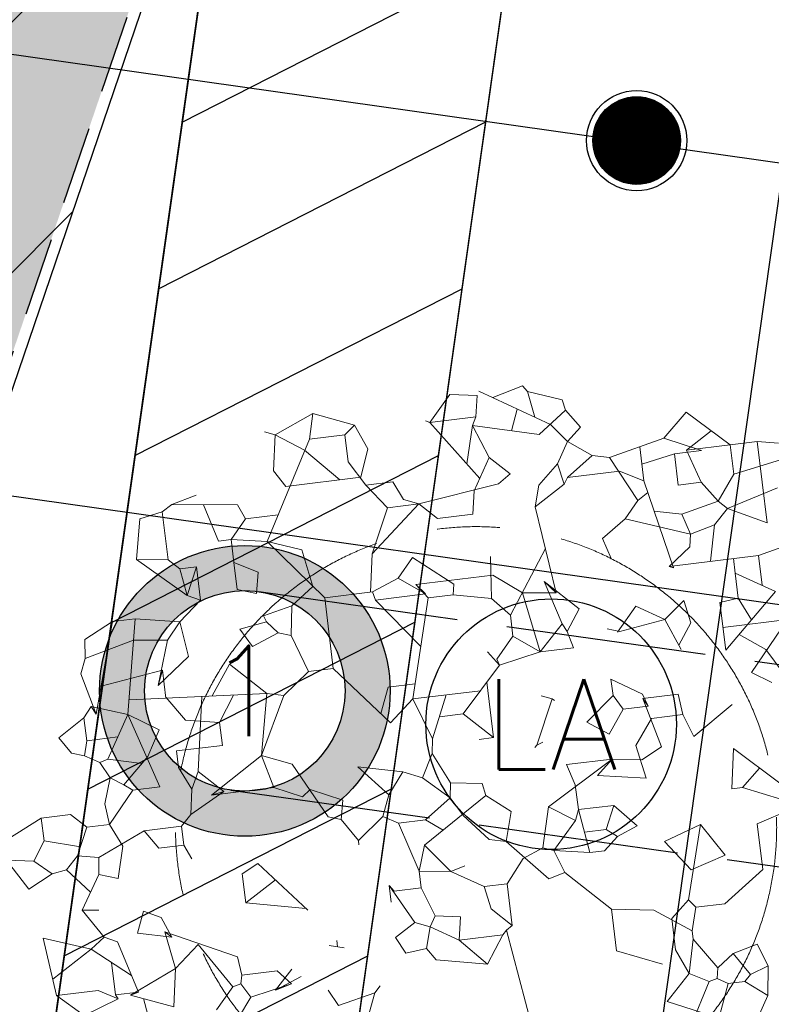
# Model space of a CAD drawing. Header units: millimetres. Extents: x -4107 to 114693, y -37499 to 54671.
# Tile 42 of 156: x 61393 to 62894, y -15047 to -13083. Entities that reach past the tile are written whole.
import ezdxf
from ezdxf.enums import TextEntityAlignment as Align

# ---------------------------------------------------------------- set-up
doc = ezdxf.new("R2010")
doc.units = ezdxf.units.MM
doc.header["$LTSCALE"] = 50
for name, pattern in [('$0$B0201', [20, 12.5, -2.5, 2.5, -2.5]), ('XREF_06_Vloergoot installaties$0$E_GOOT5', [10, 8, -2]), ('XREF_06_werkset$0$B0702', [4.6875, 3.125, -1.5625])]:
    doc.linetypes.add(name, pattern=pattern)
for name, color, linetype in [('FOK_ BRANDSLANGHASPELS', 2, 'Continuous'), ('FOK_02B_SOLIDS', 253, 'Continuous'), ('FOK_22_BINNENWANDEN', 2, 'Continuous'), ('XREF_06_PLAFOND$0$AA00VV4-_SOLID252', 254, 'Continuous'), ('XREF_06_PLAFOND$0$AA35RJ8-_HWOLCEMENT', 242, 'Continuous'), ('XREF_06_PLAFOND$0$AA45----_PLAFONDAFW', 1, 'Continuous'), ('XREF_06_PLAFOND$0$AI45----_PLAFONDAFW', 2, 'Continuous'), ('XREF_06_Sprinkler installatie$0$WL$1----', 3, 'Continuous'), ('XREF_06_Sprinkler installatie$0$WL524---', 4, 'Continuous'), ('XREF_06_Sprinkler installatie$0$WL6516--', 4, 'Continuous'), ('XREF_06_verlichting$0$EL6311--', 3, 'Continuous'), ('XREF_06_Vloergoot installaties$0$EL6131--_VG', 3, 'Continuous'), ('XREF_06_Vloergoot installaties$0$EL6222--', 3, 'Continuous'), ('XREF_06_werkset$0$AI35----_PLAFONDS', 242, 'Continuous')]:
    doc.layers.add(name, color=color, linetype=linetype)
doc.layers.add('FOK_92_BEPLANTING', color=62, linetype='$0$B0201', lineweight=5)
doc.styles.add('XREF_06_Sprinkler installatie$0$Standard', font='txt')
doc.styles.add('XREF_06_verlichting$0$BURO-018', font='simplex.shx', dxfattribs={"height": 180})
doc.styles.add('XREF_06_Vloergoot installaties$0$BURO-018', font='simplex.shx', dxfattribs={"height": 180})

# ---------------------------------------------------------------- blocks, each defined once
blk = doc.blocks.new('XREF_06_Sprinkler installatie$0$SP-KOP02')
at = {"color": 0, "linetype": 'Continuous'}
for p, q in [((-0.875, -0.023), (0.023, 0.875)), ((-0.847, -0.219), (0.219, 0.847)), ((-0.843, 0.233), (-0.233, 0.843)), ((-0.786, -0.383), (0.383, 0.786)), ((-0.702, -0.523), (0.523, 0.702)), ((-0.595, -0.641), (0.641, 0.595)), ((-0.469, -0.739), (0.739, 0.469)), ((-0.32, -0.815), (0.815, 0.32)), ((-0.144, -0.863), (0.863, 0.144)), ((0.072, -0.872), (0.872, -0.072)), ((0.381, -0.788), (0.788, -0.381))]:
    blk.add_line(p, q, dxfattribs=at)
at = {"color": 0, "linetype": 'Continuous', "const_width": 0.875}
blk.add_lwpolyline([(-0.438, 0, 1), (0.438, 0, 1)], format="xyb", close=True, dxfattribs=at)
at = {"color": 0, "linetype": 'Continuous'}
for radius in [1, 0.875]:
    blk.add_circle((0, 0), radius, dxfattribs=at)
at = {"color": 0, "linetype": 'Continuous', "style": 'XREF_06_Sprinkler installatie$0$Standard', "flags": 1}
for tag, p in [('SP_MATCODE', (2, 2)), ('SP_TEMP', (2, -3)), ('SP_DOORL', (2, -5)), ('SP_KFACT', (2, -7)), ('SP_SPRHK', (2, -9)), ('SP_KLEP', (2, -11))]:
    blk.add_attdef(tag, p, '', height=1, dxfattribs=at)
blk = doc.blocks.new('XREF_06_Sprinkler installatie')
at = {"layer": 'XREF_06_Sprinkler installatie$0$WL$1----'}
h = blk.add_hatch(dxfattribs=at)
h.set_pattern_fill('JIS_WOOD', color=256, scale=500, style=0)
h.set_pattern_definition([(45, (0, -36464.7), (-250, 250), [])])
h.paths.add_polyline_path([(30743.8, 36094.7), (95370.7, 36094.7), (86389.5, -27327.7), (59723.1, -18673.6), (68740.5, 7763.6), (69241.7, 10785.2), (68849, 13405.9), (67638.6, 16023.5), (65645.6, 18159.9), (63178.4, 19545.4), (60388.2, 20131.5), (28895, 21976)], flags=16)
h.paths.add_polyline_path([(29853.9, 37108.7), (96538.4, 37108.7), (87224.3, -28664.7), (58653.6, -19392.5), (68002.1, 8015.3), (68349.5, 9912.5), (68461.1, 10706.3), (68321.4, 11469.3), (68229.8, 12765.7), (68109.2, 13218.5), (67906.9, 13527.4), (67399.1, 14920.6), (67172.5, 15065.3), (66709.9, 15980.2), (66021.2, 16693), (65104.6, 17592.2), (63974.8, 18325.8), (62832.6, 18841.7), (59822.5, 19383.9), (28023.7, 21252.6)])
blk.add_lwpolyline([(30743.8, 36094.7), (95370.7, 36094.7), (86389.5, -27327.7), (59723.1, -18673.6), (68740.5, 7763.6), (69241.7, 10785.2), (68849, 13405.9), (67638.6, 16023.5), (65645.6, 18159.9), (63178.4, 19545.4), (60388.2, 20131.5), (28895, 21976)], close=True, dxfattribs=at)
at = {"layer": 'XREF_06_Sprinkler installatie$0$WL524---'}
blk.add_line((61193.5, -13125), (69784.7, -14341.6), dxfattribs=at)
at = {"layer": 'XREF_06_Sprinkler installatie$0$WL6516--', "xscale": 99.9999999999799, "yscale": 100, "zscale": 100, "rotation": 7.589429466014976}
blk.add_blockref('XREF_06_Sprinkler installatie$0$SP-KOP02', (62624.8, -13323.7), dxfattribs=at)
blk = doc.blocks.new('XREF_06_Vloergoot installaties$0$E00415')
at = {"linetype": 'Continuous'}
h = blk.add_hatch(color=0, dxfattribs=at)
edge = h.paths.add_edge_path()
edge.add_arc((0, 0), 2.9, 0, 360)
edge = h.paths.add_edge_path(flags=16)
edge.add_arc((0, 0), 2, 0, 360)
at = {"color": 0, "linetype": 'Continuous'}
for radius in [2.9, 2]:
    blk.add_circle((0, 0), radius, dxfattribs=at)
at = {"color": 0, "linetype": 'Continuous', "style": 'XREF_06_Vloergoot installaties$0$BURO-018'}
for tag, p in [('E_GKAST', (0, 8)), ('E_GROEP', (0, 5)), ('E_SGROEP', (4.5, 5))]:
    blk.add_attdef(tag, text='', height=1.8, dxfattribs=at).set_placement(p, align=Align.MIDDLE)
at = {"color": 0, "linetype": 'Continuous', "style": 'XREF_06_Vloergoot installaties$0$BURO-018', "flags": 1}
for tag, p in [('E_VERMCODE', (13, 5)), ('E_MATCODE', (0, 0))]:
    blk.add_attdef(tag, text='', height=1.8, dxfattribs=at).set_placement(p, align=Align.MIDDLE)
blk = doc.blocks.new('XREF_06_Vloergoot installaties')
at = {"layer": 'XREF_06_Vloergoot installaties$0$EL6131--_VG', "linetype": 'XREF_06_Vloergoot installaties$0$E_GOOT5'}
for p, q in [((61870.4, -14223.5), (67821.2, -15056.5)), ((61815, -14619.6), (67765.7, -15452.6))]:
    blk.add_line(p, q, dxfattribs=at)
at = {"layer": 'XREF_06_Vloergoot installaties$0$EL6222--'}
ref = blk.add_blockref('XREF_06_Vloergoot installaties$0$E00415', (61842.7, -14421.6), dxfattribs=dict(at, xscale=99.99999999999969, yscale=100, zscale=100, rotation=352.2551880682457))
ref.add_attrib('E_GROEP', '1', dxfattribs={"layer": '0', "color": 1, "linetype": 'Continuous', "height": 180, "style": 'XREF_06_Vloergoot installaties$0$BURO-018'}).set_placement((61842.7, -14421.6), align=Align.MIDDLE)
blk = doc.blocks.new('XREF_06_PLAFOND')
at = {"layer": 'XREF_06_PLAFOND$0$AA00VV4-_SOLID252'}
h = blk.add_hatch(color=256, dxfattribs=at)
edge = h.paths.add_edge_path()
edge.add_line((87220.1, -28652.8), (96531.3, 37099.7))
edge.add_line((96531.3, 37099.7), (29925.1, 37099.7))
edge.add_line((29925.1, 37099.7), (27765.5, 20607.3))
edge.add_line((27765.5, 20607.3), (31097.5, 20428.6))
edge.add_line((31097.5, 20428.6), (31103.1, 20519.4))
edge.add_line((31103.1, 20519.4), (31163, 20516.2))
edge.add_line((31163, 20516.2), (31182.2, 20829.6))
edge.add_line((31182.2, 20829.6), (60332.4, 19103.1))
edge.add_arc((59884.7, 10785.2), 8330, -18.83392, 86.91943, ccw=False)
edge.add_line((67768.7, 8096), (58457.3, -19218.5))
edge.add_line((58457.3, -19218.5), (58452.6, -19217))
edge.add_line((58452.6, -19217), (58423.3, -19307.3))
edge.add_line((58423.3, -19307.3), (87220.1, -28652.8))
edge = h.paths.add_edge_path(flags=16)
edge.add_arc((59884.7, 10785.2), 9330, 341.17597, 446.61048)
edge.add_line((60436.4, 20098.9), (31243.3, 21827.8))
edge.add_line((31243.3, 21827.8), (28955.1, 21950.5))
edge.add_line((28955.1, 21950.5), (30807, 36094.7))
edge.add_line((30807, 36094.7), (95373.9, 36094.7))
edge.add_line((95373.9, 36094.7), (86392.8, -27327.7))
edge.add_line((86392.8, -27327.7), (59702.3, -18665.8))
edge.add_line((59702.3, -18665.8), (68715.7, 7774.7))
at = {"layer": 'XREF_06_PLAFOND$0$AA35RJ8-_HWOLCEMENT'}
h = blk.add_hatch(dxfattribs=at)
h.set_pattern_fill('AR-SAND', color=3, scale=100, style=0)
h.set_pattern_definition([(37.5, (0, 0), (-6.29934, 192.68238), [0, -152, 0, -170, 0, -162.5]), (7.5, (0, 0), (176.9777, 282.2146), [0, -82, 0, -137, 0, -52.5]), (327.5, (-123, 0), (311.4142, 0.5659), [0, -50, 0, -180, 0, -235]), (317.5, (-123, 0), (300.6127, 87.7676), [0, -25, 0, -118, 0, -135])])
edge = h.paths.add_edge_path()
edge.add_line((43127, -14243.3), (58419.3, -19206.1))
edge.add_line((58419.3, -19206.1), (67730.9, 8108.9))
edge.add_arc((59883.2, 10784.2), 8291.1, 341.17601, 446.91022)
edge.add_line((60330.1, 19063.2), (33916.8, 20627.6))
edge.add_line((33916.8, 20627.6), (34420, 20584.8))
edge.add_line((34420, 20584.8), (35543.9, 20485.6))
edge.add_line((35543.9, 20485.6), (36683.3, 20381.7))
edge.add_line((36683.3, 20381.7), (37848.9, 20273.2))
edge.add_line((37848.9, 20273.2), (39050.9, 20148.3))
edge.add_line((39050.9, 20148.3), (40285.1, 19981.6))
edge.add_line((40285.1, 19981.6), (41548.6, 19763.1))
edge.add_line((41548.6, 19763.1), (42829.4, 19472.5))
edge.add_line((42829.4, 19472.5), (44122.5, 19109))
edge.add_line((44122.5, 19109), (45423.2, 18664.8))
edge.add_line((45423.2, 18664.8), (46722.2, 18132.5))
edge.add_line((46722.2, 18132.5), (48008.4, 17504))
edge.add_line((48008.4, 17504), (49268.4, 16772.4))
edge.add_line((49268.4, 16772.4), (50485.1, 15932))
edge.add_line((50485.1, 15932), (51639.9, 14978.6))
edge.add_line((51639.9, 14978.6), (52710, 13913.1))
edge.add_line((52710, 13913.1), (53675.1, 12736.9))
edge.add_line((53675.1, 12736.9), (54512.8, 11458.3))
edge.add_line((54512.8, 11458.3), (55208.8, 10080.1))
edge.add_line((55208.8, 10080.1), (55817.1, 8209.2))
edge.add_line((55817.1, 8209.2), (56064.8, 6685.2))
edge.add_line((56064.8, 6685.2), (56139.2, 5158.4))
edge.add_line((56139.2, 5158.4), (56050.4, 3639.5))
edge.add_line((56050.4, 3639.5), (55811.6, 2148.5))
edge.add_line((55811.6, 2148.5), (55438.3, 698.3))
edge.add_line((55438.3, 698.3), (54948.5, -697))
edge.add_line((54948.5, -697), (54359.8, -2029.7))
edge.add_line((54359.8, -2029.7), (53689, -3294.4))
edge.add_line((53689, -3294.4), (52951.5, -4489))
edge.add_line((52951.5, -4489), (52160.9, -5613.2))
edge.add_line((52160.9, -5613.2), (51328.7, -6667.7))
edge.add_line((51328.7, -6667.7), (50463.8, -7656))
edge.add_line((50463.8, -7656), (49570.4, -8575.7))
edge.add_line((49570.4, -8575.7), (48670.3, -9436.4))
edge.add_line((48670.3, -9436.4), (47771.6, -10244.3))
edge.add_line((47771.6, -10244.3), (46892.7, -11017.6))
edge.add_line((46892.7, -11017.6), (46032.2, -11771.8))
edge.add_line((46032.2, -11771.8), (45181.6, -12512.9))
edge.add_line((45181.6, -12512.9), (44331, -13249.4))
edge.add_line((44331, -13249.4), (43127, -14243.3))
h.paths.add_polyline_path([(59430.2, 12248.2), (59662.8, 12964.9), (60019.5, 12849.2), (59786.9, 12132.4)], flags=24)
h.paths.add_polyline_path([(60617.2, 10425.5), (61333.9, 10192.8), (61218.2, 9836.1), (60501.4, 10068.8)], flags=24)
at = {"layer": 'XREF_06_PLAFOND$0$AA45----_PLAFONDAFW'}
h = blk.add_hatch(dxfattribs=at)
h.set_pattern_fill('ANSI31', color=256, scale=2200, angle=342.02, style=0)
h.set_pattern_definition([(27.02, (0, 0), (-124.9329, 244.9832), [])])
h.paths.add_polyline_path([(60900.9, -19054.7), (61480.2, -19242.8), (62884.2, -9328.4), (61847.9, -12367.2)])
at = {"layer": 'XREF_06_PLAFOND$0$AI45----_PLAFONDAFW'}
h = blk.add_hatch(dxfattribs=at)
h.set_pattern_fill('_USER,_O', color=256, scale=1800, pattern_type=0)
h.set_pattern_definition([(351.94, (60508.5, -17546.5), (252.38, 1782.22), [])])
edge = h.paths.add_edge_path(flags=16)
edge.add_arc((41622.2, 26897.4), 5449.9, 0, 180)
edge.add_arc((41622.2, 26897.4), 5449.9, 180, 360)
h.paths.add_polyline_path([(49833.5, 30277.3), (51633.5, 30277.3), (51633.5, 27677.3), (49833.5, 27677.3)], flags=16)
edge = h.paths.add_edge_path(flags=16)
edge.add_arc((86127.3, 26613.5), 3800, 0, 180)
edge.add_arc((86127.3, 26613.5), 3800, 180, 360)
edge = h.paths.add_edge_path(flags=16)
edge.add_arc((74998.8, -10766.8), 5450, 0, 180)
edge.add_arc((74998.8, -10766.8), 5450, 180, 360)
edge = h.paths.add_edge_path()
edge.add_arc((59888.1, 10791.1), 9323.9, 341.24236, 446.62909)
edge.add_line((60436.4, 20098.9), (31243.3, 21827.8))
edge.add_line((31243.3, 21827.8), (28955.1, 21950.5))
edge.add_line((28955.1, 21950.5), (30807, 36094.7))
edge.add_line((30807, 36094.7), (95373.9, 36094.7))
edge.add_line((95373.9, 36094.7), (86392.8, -27327.7))
edge.add_line((86392.8, -27327.7), (59702.3, -18665.8))
edge.add_line((59702.3, -18665.8), (68716.8, 7792.9))
h = blk.add_hatch(dxfattribs=at)
h.set_pattern_fill('_USER,_O', color=256, scale=600, angle=90, pattern_type=0)
h.set_pattern_definition([(81.94, (95317.84, 35698.9), (-594.073, 84.126), [])])
edge = h.paths.add_edge_path(flags=16)
edge.add_arc((86127.3, 26613.5), 3800, 0, 360)
edge = h.paths.add_edge_path(flags=16)
edge.add_arc((74998.8, -10766.8), 5450, 0, 360)
edge = h.paths.add_edge_path(flags=16)
edge.add_arc((41622.2, 26897.4), 5449.9, 0, 360)
h.paths.add_polyline_path([(49933.5, 30177.3), (51533.5, 30177.3), (51533.5, 27777.3), (49933.5, 27777.3)], flags=16)
edge = h.paths.add_edge_path()
edge.add_arc((59888.1, 10791.1), 9323.9, 341.24236, 446.62909)
edge.add_line((60436.4, 20098.9), (31243.3, 21827.8))
edge.add_line((31243.3, 21827.8), (28955.1, 21950.5))
edge.add_line((28955.1, 21950.5), (30807, 36094.7))
edge.add_line((30807, 36094.7), (95373.9, 36094.7))
edge.add_line((95373.9, 36094.7), (86392.8, -27327.7))
edge.add_line((86392.8, -27327.7), (59702.3, -18665.8))
edge.add_line((59702.3, -18665.8), (68716.8, 7792.9))
at = {"layer": 'XREF_06_PLAFOND$0$AA45----_PLAFONDAFW'}
blk.add_lwpolyline([(60900.9, -19054.7), (61480.2, -19242.8), (62884.2, -9328.4), (61847.9, -12367.2)], close=True, dxfattribs=at)
blk = doc.blocks.new('XREF_06_verlichting$0$1115B3A')
at = {"color": 0, "linetype": 'Continuous'}
blk.add_circle((0, 0), 2.5, dxfattribs=at)
at = {"color": 0, "linetype": 'Continuous', "style": 'XREF_06_verlichting$0$BURO-018'}
for tag, p in [('E_GKAST', (0, 8)), ('E_GROEP', (0, 5)), ('E_SGROEP', (4.5, 5)), ('E_ARMCODE', (0, 0)), ('E_SLET', (4.5, -1))]:
    blk.add_attdef(tag, text='', height=1.8, dxfattribs=at).set_placement(p, align=Align.MIDDLE)
blk = doc.blocks.new('XREF_06_verlichting')
at = {"layer": 'XREF_06_verlichting$0$EL6311--'}
ref = blk.add_blockref('XREF_06_verlichting$0$1115B3A', (62454.1, -14488.1), dxfattribs=dict(at, xscale=100, yscale=100, zscale=100))
ref.add_attrib('E_ARMCODE', 'LA', dxfattribs={"layer": '0', "color": 1, "linetype": 'Continuous', "height": 180, "style": 'XREF_06_verlichting$0$BURO-018'}).set_placement((62454.1, -14488.1), align=Align.MIDDLE)
blk = doc.blocks.new('XREF_06_werkset')
at = {"layer": 'XREF_06_werkset$0$AI35----_PLAFONDS', "linetype": 'XREF_06_werkset$0$B0702'}
blk.add_lwpolyline([(68715.7, 7774.7), (59702.3, -18665.8), (86392.8, -27327.7), (95373.9, 36094.7), (30807, 36094.7), (28955, 21950.5), (31243.3, 21827.8), (60436.4, 20098.9, -0.495504)], format="xyb", close=True, dxfattribs=at)
blk = doc.blocks.new('A$C4D8164B4')
at = {"layer": 'FOK_ BRANDSLANGHASPELS', "color": 2}
blk.add_circle((20000, 20000), 20000, dxfattribs=at)
blk = doc.blocks.new('BA016')
at = {"color": 0}
for p, q in [((-601.13335, 1693.33335), (-762, 1625.6)), ((-601.13335, 1693.33335), (-626.53335, 1591.73335)), ((-601.13335, 1693.33335), (-440.26665, 1625.6)), ((-42.33335, 1701.8), (-135.46665, 1600.2)), ((67.73335, 1684.86665), (-42.33335, 1701.8)), ((67.73335, 1684.86665), (50.8, 1600.2)), ((76.2, 1701.8), (347.13335, 1532.46665)), ((129.37385, 1668.56635), (254, 1701.8)), ((254, 1701.8), (270.93335, 1676.4)), ((270.93335, 1676.4), (287.32625, 1569.8461)), ((270.93335, 1676.4), (406.4, 1625.6)), ((-804.33335, 1642.53335), (-762, 1625.6)), ((-626.53335, 1591.73335), (-846.66665, 1202.26665)), ((-762, 1625.6), (-787.4, 1481.66665)), ((-762, 1625.6), (-651.93335, 1549.4)), ((-626.53335, 1591.73335), (-482.6, 1591.73335)), ((-440.26665, 1625.6), (-482.6, 1591.73335)), ((-482.6, 1591.73335), (-482.6, 1481.66665)), ((-440.26665, 1625.6), (-397.93335, 1524)), ((-152.4, 1608.66665), (-135.46665, 1600.2)), ((-135.46665, 1600.2), (36.58325, 1350.72765)), ((-135.46665, 1600.2), (50.8, 1600.2)), ((50.8, 1600.2), (33.86665, 1566.33335)), ((221.14935, 1611.20665), (187.35595, 1526.7232)), ((406.4, 1625.6), (414.86665, 1583.26665)), ((33.86665, 1566.33335), (-8.0475, 1415.44225)), ((33.86665, 1566.33335), (296.33335, 1498.6)), ((33.86665, 1566.33335), (84.66665, 1430.86665)), ((296.33335, 1498.6), (414.86665, 1583.26665)), ((414.86665, 1583.26665), (465.66665, 1507.06665)), ((-651.93335, 1549.4), (-524.93335, 1413.93335)), ((-397.93335, 1524), (-440.26665, 1413.93335)), ((347.13335, 1532.46665), (406.4, 1456.26665)), ((897.46665, 1515.53335), (795.86665, 1422.4)), ((1058.33335, 1363.13335), (897.46665, 1515.53335)), ((-787.4, 1481.66665), (-745.06665, 1413.93335)), ((-482.6, 1481.66665), (-423.33335, 1380.06665)), ((465.66665, 1507.06665), (406.4, 1456.26665)), ((406.4, 1456.26665), (355.6, 1371.6)), ((406.4, 1456.26665), (499.53335, 1388.53335)), ((-1210.73335, 1397), (-1253.06665, 1371.6)), ((-1109.13335, 1422.4), (-1210.73335, 1397)), ((-1210.73335, 1397), (-948.26665, 1363.13335)), ((-745.06665, 1413.93335), (-440.26665, 1413.93335)), ((84.66665, 1430.86665), (8.46665, 1303.86665)), ((84.66665, 1430.86665), (160.86665, 1354.66665)), ((795.86665, 1422.4), (567.26665, 1371.6)), ((694.26665, 1399.8222), (694.26665, 1261.53335)), ((795.86665, 1422.4), (939.8, 1354.66665)), ((988.31885, 1429.46285), (880.53335, 1363.13335)), ((-1380.06665, 1193.8), (-1346.2, 1354.66665)), ((-1346.2, 1354.66665), (-1253.06665, 1371.6)), ((-1253.06665, 1371.6), (-1253.06665, 1176.86665)), ((-1083.8907, 1380.6332), (-1041.4, 1227.66665)), ((-948.26665, 1363.13335), (-922.86665, 1303.86665)), ((-423.33335, 1380.06665), (-347.13335, 1278.46665)), ((-423.33335, 1380.06665), (-313.26665, 1380.06665)), ((-313.26665, 1380.06665), (-279.4, 1303.86665)), ((160.86665, 1354.66665), (110.06665, 1320.8)), ((355.6, 1371.6), (270.93335, 1295.4)), ((355.6, 1371.6), (372.53335, 1286.93335)), ((499.53335, 1388.53335), (389.46665, 1312.33335)), ((499.53335, 1388.53335), (567.26665, 1371.6)), ((567.26665, 1371.6), (660.4, 1185.33335)), ((829.73335, 1354.66665), (694.26665, 1329.26665)), ((939.8, 1354.66665), (829.73335, 1354.66665)), ((829.73335, 1354.66665), (829.73335, 1227.66665)), ((922.86665, 1363.13335), (880.53335, 1363.13335)), ((880.53335, 1363.13335), (1058.33335, 1363.13335)), ((880.53335, 1363.13335), (922.86665, 1227.66665)), ((1058.33335, 1363.13335), (1168.4, 1363.13335)), ((1058.33335, 1363.13335), (1058.33335, 1244.6)), ((1168.4, 1363.13335), (1168.4, 1032.93335)), ((1168.4, 1363.13335), (1253.06665, 1346.2)), ((110.06665, 1320.8), (-220.13335, 1278.46665)), ((-922.86665, 1303.86665), (-990.6, 1227.66665)), ((-922.86665, 1303.86665), (-789.2406, 1303.86665)), ((-220.13335, 1278.46665), (-431.8, 1100.66665)), ((-347.13335, 1278.46665), (-431.8, 1100.66665)), ((-347.13335, 1278.46665), (-220.13335, 1278.46665)), ((-279.4, 1303.86665), (-220.13335, 1278.46665)), ((-152.4, 1210.73335), (-220.13335, 1278.46665)), ((8.46665, 1303.86665), (-8.46665, 1210.73335)), ((270.93335, 1295.4), (245.53335, 1210.73335)), ((372.53335, 1286.93335), (245.53335, 1210.73335)), ((372.53335, 1286.93335), (389.46665, 1312.33335)), ((389.46665, 1312.33335), (601.13335, 1312.33335)), ((694.26665, 1261.53335), (601.13335, 1312.33335)), ((1058.33335, 1244.6), (1253.06665, 1278.46665)), ((694.26665, 1261.53335), (770.46665, 897.46665)), ((1058.33335, 1244.6), (982.13335, 1143)), ((-1380.06665, 1193.8), (-1193.8, 1024.46665)), ((-1253.06665, 1176.86665), (-1380.06665, 1193.8)), ((-1041.4, 1227.66665), (-990.6, 1227.66665)), ((-990.6, 1227.66665), (-846.66665, 1202.26665)), ((-990.6, 1227.66665), (-990.6, 1134.53335)), ((-846.66665, 1202.26665), (-643.46665, 948.26665)), ((-846.66665, 1202.26665), (-711.2, 1151.46665)), ((-8.46665, 1210.73335), (-152.4, 1210.73335)), ((245.53335, 1210.73335), (287.86665, 855.13335)), ((660.4, 1185.33335), (704.6576, 1211.8879)), ((829.73335, 1227.66665), (922.86665, 1227.66665)), ((922.86665, 1227.66665), (982.13335, 1143)), ((-1253.06665, 1176.86665), (-1210.73335, 1134.53335)), ((660.4, 1185.33335), (601.13335, 1117.6)), ((1227.66665, 1168.4), (1016, 1109.13335)), ((-1210.73335, 1134.53335), (-1193.8, 1024.46665)), ((-1210.73335, 1134.53335), (-1143, 1134.53335)), ((-1143, 1134.53335), (-1193.8, 1024.46665)), ((-1143, 1134.53335), (-1143, 999.06665)), ((-990.6, 1024.46665), (-990.6, 1134.53335)), ((-990.6, 1134.53335), (-897.46665, 1083.73335)), ((-711.2, 1151.46665), (-685.8, 999.06665)), ((601.13335, 1117.6), (499.53335, 1049.86665)), ((601.13335, 1117.6), (855.13335, 1024.46665)), ((720.908, 1134.24685), (829.73335, 1109.13335)), ((982.13335, 1143), (829.73335, 1109.13335)), ((982.13335, 1143), (1016, 1109.13335)), ((-897.46665, 1083.73335), (-914.4, 999.06665)), ((-431.8, 1100.66665), (-457.2, 948.26665)), ((829.73335, 1109.13335), (855.13335, 1024.46665)), ((1016, 1109.13335), (956.73335, 1049.86665)), ((1168.4, 1032.93335), (1016, 1109.13335)), ((-338.66665, 990.6), (-270.93335, 1066.8)), ((-270.93335, 1066.8), (-118.53335, 939.8)), ((266.0768, 1038.16805), (93.13335, 787.4)), ((499.53335, 1049.86665), (524.93335, 965.2)), ((855.13335, 1024.46665), (956.73335, 1049.86665)), ((956.73335, 1049.86665), (922.86665, 905.93335)), ((-1143, 999.06665), (-1236.13335, 922.86665)), ((-1193.8, 1024.46665), (-1143, 999.06665)), ((-914.4, 999.06665), (-990.6, 1024.46665)), ((-685.8, 999.06665), (-778.93335, 931.33335)), ((42.33335, 1032.93335), (25.4, 863.6)), ((855.13335, 1024.46665), (846.66665, 973.66665)), ((-1507.06665, 956.73335), (-1625.6, 897.46665)), ((-1507.06665, 956.73335), (-1617.13335, 592.66665)), ((-1413.93335, 956.73335), (-1507.06665, 956.73335)), ((-1413.93335, 956.73335), (-1490.13335, 575.73335)), ((-1413.93335, 956.73335), (-1236.13335, 922.86665)), ((-338.66665, 990.6), (-448.73335, 948.26665)), ((-338.66665, 990.6), (-237.06665, 914.4)), ((42.33335, 956.73335), (-270.93335, 956.73335)), ((-237.06665, 914.4), (-270.93335, 956.73335)), ((-270.93335, 956.73335), (-228.6, 897.46665)), ((42.33335, 956.73335), (152.4, 872.06665)), ((846.66665, 973.66665), (753.53335, 905.93335)), ((-1236.13335, 922.86665), (-1295.4, 855.13335)), ((-1236.13335, 922.86665), (-1219.2, 778.93335)), ((-778.93335, 931.33335), (-897.46665, 905.93335)), ((-778.93335, 931.33335), (-795.86665, 812.8)), ((-643.46665, 948.26665), (-643.46665, 660.4)), ((-643.46665, 948.26665), (-448.73335, 948.26665)), ((-448.73335, 948.26665), (-440.26665, 914.4)), ((-118.53335, 939.8), (-127, 897.46665)), ((1270, 939.8), (1117.6, 905.93335)), ((-1625.6, 897.46665), (-1634.06665, 821.26665)), ((-889, 880.53335), (-999.06665, 863.6)), ((-897.46665, 905.93335), (-889, 880.53335)), ((-889, 880.53335), (-846.66665, 829.73335)), ((-440.26665, 914.4), (-281.64525, 705.68765)), ((-237.06665, 914.4), (-440.26665, 914.4)), ((-228.6, 897.46665), (-338.66665, 499.53335)), ((-127, 897.46665), (-228.6, 897.46665)), ((-127, 897.46665), (25.4, 863.6)), ((245.53335, 905.93335), (296.33335, 728.13335)), ((287.86665, 855.13335), (245.53335, 905.93335)), ((245.53335, 905.93335), (372.53335, 778.93335)), ((753.53335, 905.93335), (1117.6, 905.93335)), ((770.46665, 897.46665), (753.53335, 905.93335)), ((770.46665, 897.46665), (770.46665, 905.93335)), ((1016, 905.93335), (1016, 846.66665)), ((1117.6, 905.93335), (1117.6, 784.5778)), ((-1634.06665, 821.26665), (-1430.86665, 872.06665)), ((-1430.86665, 872.06665), (-1295.4, 855.13335)), ((-1295.4, 855.13335), (-1354.66665, 677.33335)), ((-999.06665, 863.6), (-956.73335, 787.4)), ((25.4, 863.6), (93.13335, 787.4)), ((152.4, 872.06665), (287.86665, 855.13335)), ((152.4, 872.06665), (194.73335, 626.53335)), ((1168.4, 753.53335), (1016, 846.66665)), ((1016, 846.66665), (1016, 745.06665)), ((-1634.06665, 821.26665), (-1659.46665, 762)), ((-956.73335, 787.4), (-846.66665, 829.73335)), ((-846.66665, 829.73335), (-795.86665, 812.8)), ((-795.86665, 812.8), (-745.06665, 660.4)), ((-1659.46665, 762), (-1617.13335, 592.66665)), ((-1219.2, 778.93335), (-1354.66665, 677.33335)), ((93.13335, 787.4), (93.13335, 702.73335)), ((372.53335, 778.93335), (313.26665, 694.26665)), ((601.13335, 762), (515.26855, 667.54875)), ((711.2, 694.26665), (601.13335, 762)), ((711.2, 694.26665), (795.86665, 762)), ((795.86665, 762), (812.8, 668.86665)), ((-1583.8822, 702.65125), (-1329.26665, 736.6)), ((-1354.66665, 677.33335), (-1329.26665, 736.6)), ((-1329.26665, 736.6), (-1329.26665, 623.45455)), ((-1143.17385, 609.3566), (-1058.33335, 728.13335)), ((-1058.33335, 728.13335), (-922.86665, 592.66665)), ((296.33335, 728.13335), (194.73335, 626.53335)), ((296.33335, 728.13335), (313.26665, 694.26665)), ((939.8, 541.86665), (1168.4, 753.53335)), ((1016, 745.06665), (939.8, 736.6)), ((939.8, 736.6), (939.8, 541.86665)), ((1016, 745.06665), (1058.43365, 651.71265)), ((93.13335, 702.73335), (16.93335, 618.06665)), ((93.13335, 702.73335), (194.73335, 626.53335)), ((313.26665, 694.26665), (330.2, 626.53335)), ((524.93335, 668.86665), (474.13335, 685.8)), ((711.2, 694.26665), (524.93335, 668.86665)), ((711.2, 694.26665), (762, 567.26665)), ((-745.06665, 660.4), (-855.13335, 575.73335)), ((-745.06665, 660.4), (-643.46665, 660.4)), ((-643.46665, 660.4), (-440.26665, 414.86665)), ((-16.93335, 651.93335), (25.4, 592.66665)), ((812.8, 668.86665), (754.6109, 585.7394)), ((-1634.06665, 626.53335), (-1667.93335, 584.2)), ((-1634.06665, 626.53335), (-1490.13335, 575.73335)), ((-1617.13335, 592.66665), (-1634.06665, 626.53335)), ((-922.86665, 592.66665), (-1478.33055, 634.74725)), ((-1329.26665, 626.53335), (-1261.53335, 524.93335)), ((-1184.834, 612.5127), (-1236.13335, 313.26665)), ((-1057.1936, 602.84295), (-1126.06665, 499.53335)), ((16.93335, 618.06665), (25.4, 592.66665)), ((194.73335, 626.53335), (25.4, 592.66665)), ((330.2, 626.53335), (194.73335, 626.53335)), ((939.8, 635), (1473.2, 635)), ((1001.6862, 599.1687), (1100.66665, 524.93335)), ((1202.26665, 635), (1032.93335, 440.26665)), ((-1667.93335, 584.2), (-1778, 516.46665)), ((-1667.93335, 584.2), (-1667.93335, 491.06665)), ((-1490.13335, 575.73335), (-1591.73335, 406.4)), ((-1490.13335, 575.73335), (-1397, 270.93335)), ((-1490.13335, 575.73335), (-1371.6, 499.53335)), ((-922.86665, 592.66665), (-973.66665, 347.13335)), ((-855.13335, 575.73335), (-973.66665, 347.13335)), ((-922.86665, 592.66665), (-855.13335, 575.73335)), ((-431.8, 558.8), (-474.5244, 456.26145)), ((-322.27375, 558.8), (-431.8, 558.8)), ((25.4, 592.66665), (-143.93335, 414.86665)), ((-1261.53335, 524.93335), (-1126.06665, 499.53335)), ((-33.86665, 530.43665), (-33.86665, 304.8)), ((1100.66665, 524.93335), (1159.93335, 423.33335)), ((-1778, 516.46665), (-1735.66665, 448.73335)), ((-1667.93335, 491.06665), (-1684.86665, 431.8)), ((-1667.93335, 491.06665), (-1540.93335, 491.06665)), ((-1371.6, 499.53335), (-1430.86665, 397.93335)), ((-1126.06665, 499.53335), (-1126.06665, 406.4)), ((-440.26665, 414.86665), (-338.66665, 499.53335)), ((-338.66665, 499.53335), (-279.4, 330.2)), ((-338.66665, 499.53335), (-63.2984, 499.53335)), ((-203.2, 499.53335), (-279.4, 330.2)), ((465.66665, 482.6), (584.2, 406.4)), ((465.66665, 414.86665), (465.66665, 482.6)), ((-1735.66665, 448.73335), (-1684.86665, 431.8)), ((177.8, 448.73335), (220.13335, 431.8)), ((1032.93335, 440.26665), (1109.13335, 389.46665)), ((-1684.86665, 431.8), (-1625.6, 397.93335)), ((-1591.73335, 406.4), (-1625.6, 397.93335)), ((-1625.6, 397.93335), (-1591.73335, 330.2)), ((-1591.73335, 406.4), (-1457.93225, 372.94975)), ((-1430.86665, 397.93335), (-1540.93335, 296.33335)), ((-1312.33335, 406.4), (-1312.33335, 338.66665)), ((-1126.06665, 406.4), (-1312.33335, 406.4)), ((-241.3, 414.86665), (-143.93335, 414.86665)), ((-143.93335, 414.86665), (-33.86665, 304.8)), ((220.13335, 431.8), (135.46665, 254)), ((220.13335, 431.8), (228.6, 423.33335)), ((465.66665, 414.86665), (347.13335, 321.73335)), ((465.66665, 414.86665), (499.53335, 355.6)), ((584.2, 406.4), (601.13335, 355.6)), ((601.13335, 355.6), (584.2, 389.46665)), ((584.2, 389.46665), (635, 186.26665)), ((584.2, 389.46665), (728.13335, 389.46665)), ((728.13335, 389.46665), (736.6, 304.8)), ((-1591.73335, 330.2), (-1625.6, 228.6)), ((-1591.73335, 330.2), (-1540.93335, 296.33335)), ((-1312.33335, 338.66665), (-1270, 245.53335)), ((-973.66665, 347.13335), (-1193.8, 211.66665)), ((-973.66665, 347.13335), (-855.13335, 296.33335)), ((-973.66665, 347.13335), (-939.8, 211.66665)), ((-279.4, 330.2), (-287.86665, 270.93335)), ((347.13335, 321.73335), (431.8, 262.46665)), ((431.8, 262.46665), (499.53335, 355.6)), ((601.13335, 355.6), (499.53335, 355.6)), ((770.46665, 211.66665), (939.8, 321.73335)), ((-1540.93335, 296.33335), (-1507.06665, 270.93335)), ((-1236.13335, 313.26665), (-1270, 245.53335)), ((-1236.13335, 313.26665), (-1143, 220.13335)), ((-855.13335, 296.33335), (-736.6, 67.73335)), ((-33.86665, 304.8), (-93.13335, 304.8)), ((533.4, 203.2), (609.6, 304.8)), ((609.6, 304.8), (736.6, 304.8)), ((736.6, 304.8), (770.46665, 211.66665)), ((-1507.06665, 270.93335), (-1617.13335, 143.93335)), ((-1397, 270.93335), (-1507.06665, 270.93335)), ((-1270, 245.53335), (-1286.93335, 143.93335)), ((-592.66665, 254), (-414.86665, 211.66665)), ((-482.6, 127), (-592.66665, 254)), ((-287.86665, 270.93335), (-338.66665, 177.8)), ((-287.86665, 270.93335), (-228.6, 143.93335)), ((135.46665, 254), (127, 245.53335)), ((160.86665, 262.46665), (135.46665, 254)), ((-1888.06665, 203.2), (-2032, 135.46665)), ((-1888.06665, 203.2), (-1888.06665, 110.06665)), ((-1888.06665, 203.2), (-1769.53335, 203.2)), ((-1769.53335, 203.2), (-1710.26665, 143.93335)), ((-1625.6, 228.6), (-1617.13335, 143.93335)), ((-1143, 220.13335), (-1286.93335, 143.93335)), ((-1143, 220.13335), (-1193.8, 211.66665)), ((-1193.8, 211.66665), (-939.8, 211.66665)), ((-939.8, 211.66665), (-829.73335, 160.86665)), ((-414.86665, 211.66665), (-482.6, 127)), ((-414.86665, 211.66665), (-338.66665, 177.8)), ((558.8, 67.73335), (533.4, 203.2)), ((-829.73335, 160.86665), (-795.86665, 186.26665)), ((-795.86665, 186.26665), (-668.86665, 127)), ((-338.66665, 177.8), (-237.06665, 84.66665)), ((431.8, 160.86665), (152.4, 0)), ((245.53335, 160.86665), (270.93335, 76.2)), ((431.8, 160.86665), (245.53335, 160.86665)), ((431.8, 160.86665), (364.06665, 101.6)), ((431.8, 160.86665), (364.06665, 101.6)), ((550.33335, 143.93335), (431.8, 160.86665)), ((635, 186.26665), (550.33335, 143.93335)), ((-1710.26665, 143.93335), (-1761.06665, 33.86665)), ((-1617.13335, 143.93335), (-1710.26665, 143.93335)), ((-1617.13335, 143.93335), (-1574.8, 50.8)), ((-1286.93335, 143.93335), (-1329.26665, 101.6)), ((-668.86665, 127), (-685.8, 50.8)), ((-482.6, 127), (-516.46665, 42.33335)), ((-228.6, 143.93335), (-237.06665, 84.66665)), ((-228.6, 143.93335), (-101.6, 127)), ((-101.6, 127), (-93.13335, 76.2)), ((897.46665, -16.93335), (922.86665, 143.93335)), ((922.86665, 143.93335), (1092.2, -16.93335)), ((-1888.06665, 110.06665), (-1938.86665, 33.86665)), ((-1888.06665, 110.06665), (-1745.2802, 68.07065)), ((-1481.66665, 101.6), (-1676.4, 16.93335)), ((-1329.26665, 101.6), (-1481.66665, 101.6)), ((-1481.66665, 101.6), (-1430.86665, 25.4)), ((-1329.26665, 101.6), (-1329.26665, 25.4)), ((-237.06665, 84.66665), (-347.13335, 8.46665)), ((-237.06665, 84.66665), (-196.47905, 11.60895)), ((364.06665, 101.6), (558.8, 67.73335)), ((-2048.93335, 50.8), (-1972.73335, -76.2)), ((-2048.93335, 50.8), (-1938.86665, 33.86665)), ((-1574.8, 50.8), (-1608.66665, -76.2)), ((-736.6, 67.73335), (-685.8, 50.8)), ((-685.8, 50.8), (-626.53335, -42.33335)), ((-516.46665, 42.33335), (-626.53335, -42.33335)), ((-516.46665, 42.33335), (-457.2, 8.46665)), ((-93.13335, 76.2), (-364.06665, -93.13335)), ((-93.13335, 76.2), (0, 0)), ((270.93335, 76.2), (270.93335, -25.4)), ((1018.53235, 53.05095), (939.8, -16.93335)), ((-1938.86665, 33.86665), (-1871.13335, -25.4)), ((-1761.06665, 33.86665), (-1811.86665, -16.93335)), ((-1761.06665, 33.86665), (-1676.4, 16.93335)), ((-1676.4, 16.93335), (-1684.86665, -50.8)), ((-1430.86665, 25.4), (-1329.26665, 25.4)), ((-1329.26665, 25.4), (-1303.86665, -33.86665)), ((-457.2, 8.46665), (-397.93335, -194.73335)), ((-457.2, 8.46665), (-347.13335, 8.46665)), ((-347.13335, 8.46665), (-280.9394, -41.1788)), ((-194.73335, 8.46665), (-101.6, -101.6)), ((0, 0), (-33.86665, -118.53335)), ((152.4, 0), (110.06665, -160.86665)), ((152.4, 0), (254, -67.73335)), ((-1972.73335, -76.2), (-1871.13335, -25.4)), ((-1871.13335, -25.4), (-1811.86665, -16.93335)), ((-1811.86665, -16.93335), (-1727.2, -118.53335)), ((254, -67.73335), (270.93335, -25.4)), ((270.93335, -25.4), (296.33335, -203.2)), ((270.93335, -25.4), (414.86665, -25.4)), ((414.86665, -25.4), (372.53335, -118.53335)), ((414.86665, -25.4), (499.53335, -118.53335)), ((939.8, -16.93335), (897.46665, -16.93335)), ((939.8, -16.93335), (1092.2, -84.66665)), ((-1684.86665, -50.8), (-1769.53335, -186.26665)), ((-1608.66665, -76.2), (-1684.86665, -50.8)), ((-626.53335, -42.33335), (-626.53335, -59.26665)), ((254, -67.73335), (152.4, -177.8)), ((-1109.13335, -118.53335), (-1041.4, -84.66665)), ((-1109.13335, -237.06665), (-1109.13335, -118.53335)), ((-1041.4, -84.66665), (-863.6, -296.33335)), ((-397.93335, -194.73335), (-364.06665, -93.13335)), ((-364.06665, -93.13335), (-270.93335, -211.66665)), ((-101.6, -101.6), (-33.86665, -118.53335)), ((-33.86665, -118.53335), (118.53335, -287.86665)), ((372.53335, -118.53335), (284.2381, -118.53335)), ((372.53335, -118.53335), (414.86665, -152.4)), ((499.53335, -118.53335), (414.86665, -152.4)), ((-978.98085, -158.9752), (-1109.13335, -237.06665)), ((414.86665, -152.4), (355.6, -203.2)), ((753.53335, -143.93335), (601.13335, -194.73335)), ((753.53335, -143.93335), (668.86665, -440.26665)), ((753.53335, -143.93335), (838.2, -279.4)), ((1126.06665, -127), (982.13335, -169.33335)), ((-1769.53335, -186.26665), (-1701.8, -194.73335)), ((-1769.53335, -186.26665), (-1693.33335, -304.8)), ((-270.93335, -211.66665), (-397.93335, -194.73335)), ((-397.93335, -194.73335), (-397.93335, -262.46665)), ((-211.66665, -194.73335), (-270.93335, -211.66665)), ((25.4, -194.73335), (-50.8, -287.86665)), ((110.06665, -160.86665), (25.4, -194.73335)), ((110.06665, -160.86665), (152.4, -177.8)), ((296.33335, -203.2), (152.4, -177.8)), ((152.4, -177.8), (186.26665, -270.93335)), ((601.13335, -194.73335), (694.26665, -321.73335)), ((982.13335, -169.33335), (982.13335, -355.6)), ((-1557.86665, -304.8), (-1524, -220.13335)), ((-1524, -220.13335), (-1456.26665, -254)), ((-1109.13335, -237.06665), (-870.41465, -288.22065)), ((-508, -262.46665), (-524.93335, -237.06665)), ((-524.93335, -237.06665), (-508, -262.46665)), ((-524.93335, -237.06665), (-440.26665, -397.93335)), ((-524.93335, -237.06665), (-524.93335, -304.8)), ((-270.93335, -211.66665), (-143.93335, -287.86665)), ((355.6, -203.2), (296.33335, -203.2)), ((-1456.26665, -254), (-1422.4, -338.66665)), ((-397.93335, -262.46665), (-508, -262.46665)), ((-397.93335, -262.46665), (-355.6, -381)), ((118.53335, -287.86665), (186.26665, -270.93335)), ((186.26665, -270.93335), (355.6, -440.26665)), ((-1938.86665, -279.4), (-1913.46665, -516.46665)), ((-1752.6, -347.13335), (-1938.86665, -279.4)), ((-1693.33335, -304.8), (-1752.6, -347.13335)), ((-1693.33335, -304.8), (-1642.53335, -330.2)), ((-1422.4, -338.66665), (-1557.86665, -304.8)), ((-1447.8, -313.26665), (-1168.4, -448.73335)), ((-1447.8, -313.26665), (-1422.4, -465.66665)), ((-1422.4, -338.66665), (-1447.8, -313.26665)), ((-143.93335, -287.86665), (-50.8, -287.86665)), ((-143.93335, -287.86665), (-127, -381)), ((-50.8, -287.86665), (-50.8, -457.2)), ((838.2, -279.4), (694.26665, -321.73335)), ((-1752.6, -347.13335), (-1920.79685, -448.05145)), ((-1602.85045, -471.92465), (-1752.6, -347.13335)), ((-1642.53335, -330.2), (-1583.26665, -541.86665)), ((982.13335, -355.6), (812.8, -474.13335)), ((-1320.8, -381), (-1422.4, -465.66665)), ((-1320.8, -381), (-1202.26665, -567.26665)), ((-355.6, -381), (-381, -423.33335)), ((-355.6, -381), (-254, -397.93335)), ((-127, -381), (-50.8, -457.2)), ((-1676.4, -410.63335), (-1676.4, -541.86665)), ((-762, -431.8), (-762, -458.4095)), ((-440.26665, -397.93335), (-524.93335, -448.73335)), ((-440.26665, -397.93335), (-381, -423.33335)), ((-381, -423.33335), (-406.4, -508)), ((-381, -423.33335), (-270.93335, -491.06665)), ((-254, -397.93335), (-270.93335, -491.06665)), ((-1422.4, -465.66665), (-1617.13335, -550.33335)), ((-1422.4, -465.66665), (-1447.8, -618.06665)), ((-1168.4, -448.73335), (-1159.93335, -524.93335)), ((-795.86665, -448.73335), (-736.6, -465.66665)), ((-524.93335, -448.73335), (-491.06665, -516.46665)), ((-76.2, -474.13335), (-93.13335, -491.06665)), ((-50.8, -457.2), (-76.2, -474.13335)), ((-76.2, -474.13335), (-16.93335, -897.46665)), ((355.6, -440.26665), (355.6, -609.6)), ((355.6, -440.26665), (524.93335, -465.66665)), ((524.93335, -465.66665), (668.86665, -567.26665)), ((668.86665, -440.26665), (592.66665, -508)), ((668.86665, -440.26665), (694.26665, -474.13335)), ((694.26665, -474.13335), (668.86665, -567.26665)), ((812.8, -474.13335), (694.26665, -474.13335)), ((-1913.46665, -516.46665), (-1744.13335, -516.46665)), ((-1913.46665, -516.46665), (-1811.86665, -609.6)), ((-1744.13335, -516.46665), (-1667.93335, -558.8)), ((-491.06665, -516.46665), (-406.4, -508)), ((-406.4, -508), (-372.53335, -558.8)), ((-270.93335, -491.06665), (-93.13335, -491.06665)), ((-270.93335, -491.06665), (-169.33335, -601.13335)), ((-93.13335, -491.06665), (-169.33335, -601.13335)), ((592.66665, -508), (592.66665, -635)), ((-1676.4, -541.86665), (-1583.26665, -541.86665)), ((-1667.93335, -558.8), (-1676.4, -541.86665)), ((-1583.26665, -541.86665), (-1617.13335, -550.33335)), ((-1617.13335, -550.33335), (-1447.8, -618.06665)), ((-1159.93335, -524.93335), (-1168.4, -558.8)), ((-1159.93335, -524.93335), (-1016, -524.93335)), ((-956.73335, -524.93335), (-1032.93335, -601.13335)), ((-1016, -524.93335), (-965.2, -584.2)), ((-1811.86665, -609.6), (-1667.93335, -558.8)), ((-1565.8202, -570.8586), (-1549.4, -685.8)), ((-1202.26665, -567.26665), (-1278.46665, -651.93335)), ((-1202.26665, -567.26665), (-1168.4, -558.8)), ((-1168.4, -558.8), (-1134.53335, -618.06665)), ((-965.2, -584.2), (-1134.53335, -618.06665)), ((-922.86665, -558.8), (-1032.93335, -601.13335)), ((-965.2, -584.2), (-1032.93335, -601.13335)), ((-372.53335, -558.8), (-169.33335, -601.13335)), ((668.86665, -567.26665), (668.86665, -601.13335)), ((-1193.8, -694.26665), (-1134.53335, -618.06665)), ((-821.26665, -626.53335), (-787.4, -694.26665)), ((-609.6, -635), (-635, -660.4)), ((355.6, -609.6), (533.4, -685.8)), ((592.66665, -635), (635, -736.6)), ((668.86665, -601.13335), (635, -736.6)), ((668.86665, -601.13335), (753.53335, -728.13335)), ((-635, -660.4), (-787.4, -694.26665)), ((-635, -660.4), (-677.33335, -762)), ((821.26665, -677.33335), (922.86665, -651.93335)), ((922.86665, -651.93335), (956.73335, -745.06665)), ((821.26665, -677.33335), (753.53335, -728.13335)), ((821.26665, -677.33335), (880.53335, -770.46665)), ((635, -736.6), (533.4, -838.2)), ((635, -736.6), (711.2, -778.93335)), ((753.53335, -728.13335), (745.06665, -770.46665)), ((956.73335, -745.06665), (880.53335, -770.46665)), ((956.73335, -745.06665), (939.8, -863.6)), ((711.2, -778.93335), (584.2, -1007.53335)), ((745.06665, -770.46665), (711.2, -778.93335)), ((745.06665, -770.46665), (787.4, -795.86665)), ((880.53335, -770.46665), (855.13335, -795.86665)), ((787.4, -795.86665), (702.73335, -1007.53335)), ((855.13335, -795.86665), (787.4, -795.86665)), ((855.13335, -795.86665), (939.8, -863.6)), ((533.4, -838.2), (733.73805, -930.0216)), ((939.8, -863.6), (889, -948.26665))]:
    blk.add_line(p, q, dxfattribs=at)
blk = doc.blocks.new('A$C745C0ED7')
at = {"color": 252}
blk.add_blockref('BA016', (2048.9, 1778), dxfattribs=at)
blk = doc.blocks.new('plant')
at = {"layer": 'FOK_92_BEPLANTING'}
blk.add_circle((0, 0), 600, dxfattribs=at)
at = {"layer": 'FOK_92_BEPLANTING', "color": 252, "xscale": 0.4938357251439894, "yscale": 0.4938357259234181, "zscale": 0.4938357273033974, "rotation": 6.939525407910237}
blk.add_blockref('A$C745C0ED7', (-828.5, -962.2), dxfattribs=at)

msp = doc.modelspace()

# ---------------------------------------------------------------- block references
for name in ['XREF_06_werkset', 'XREF_06_Sprinkler installatie', 'XREF_06_Sprinkler installatie', 'XREF_06_PLAFOND', 'XREF_06_PLAFOND', 'XREF_06_Vloergoot installaties', 'XREF_06_Vloergoot installaties']:
    msp.add_blockref(name, (0, 0))
at = {"layer": 'FOK_02B_SOLIDS'}
msp.add_blockref('plant', (62304.3, -14693.9), dxfattribs=at)
at = {"layer": 'FOK_22_BINNENWANDEN'}
msp.add_blockref('XREF_06_verlichting', (0, 0), dxfattribs=at)
at = {"layer": 'FOK_22_BINNENWANDEN', "color": 5}
msp.add_blockref('A$C4D8164B4', (58068.5, -37498.6), dxfattribs=at)

doc.saveas('drawing.dxf')
